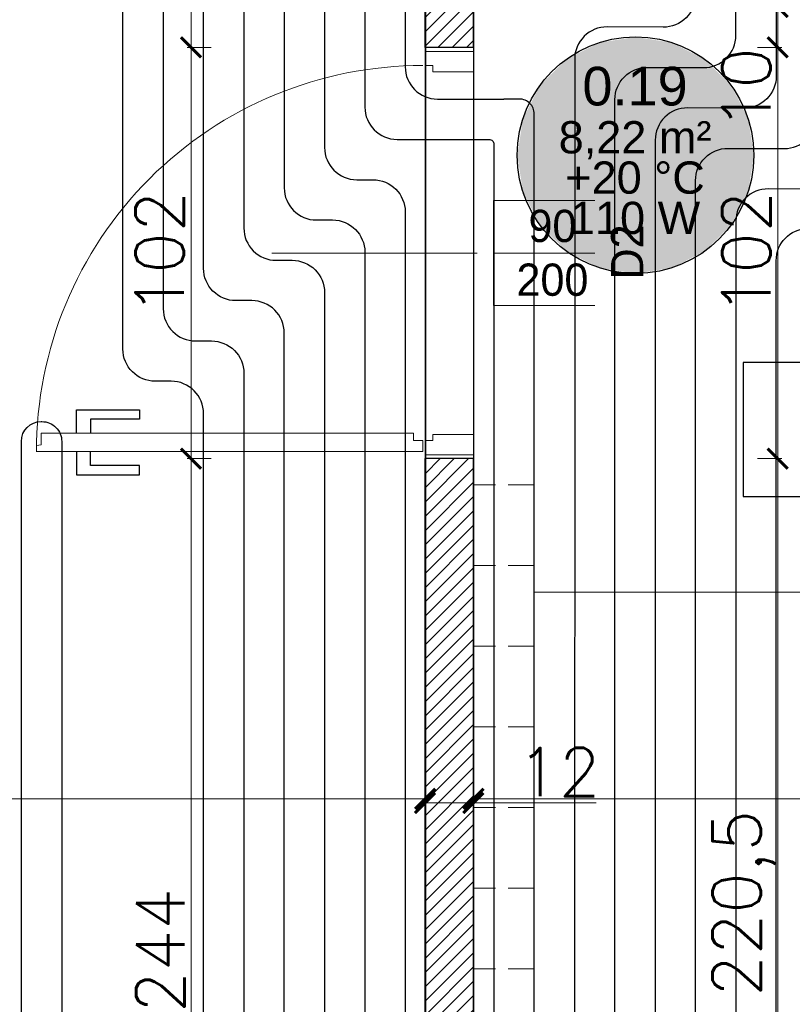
# Model space of a CAD drawing. Header units: millimetres. Extents: x -740 to 33545, y -26688 to 22494.
# Tile 139 of 256: x 9895 to 10086, y 10005 to 10249. Entities that reach past the tile are written whole.
import ezdxf
from ezdxf.enums import TextEntityAlignment as Align
from ezdxf.lldxf.tags import DXFTag

# ---------------------------------------------------------------- set-up
doc = ezdxf.new("R2010")
doc.units = ezdxf.units.MM
doc.header["$MEASUREMENT"] = 0
doc.linetypes.add('DASHED2', pattern=[9.525, 6.35, -3.175])
doc.layers.get('Defpoints').update_dxf_attribs({"color": 252})
for name, color, linetype, lineweight in [('A_l.przerywana', 252, 'ICAD_ISO03W100', 9), ('A_opisy', 252, 'Continuous', 15), ('A_projektowane sciany', 252, 'Continuous', 35), ('A_wyposażenie', 252, 'Continuous', 9), ('l. przekrojowa', 252, 'Continuous', 30), ('l.wypełnien', 252, 'Continuous', 5), ('wymiarowanie', 252, 'Continuous', 9)]:
    doc.layers.add(name, color=color, linetype=linetype, lineweight=lineweight)
for name, color, linetype, lineweight, true_color in [('IS_Przyłącze (powrotne)', 5, 'Continuous', 25, 0x0000ff), ('IS_Przyłącze (zasilające)', 1, 'Continuous', 25, 0xff0000), ('IS_Room (Automatic)', 7, 'Continuous', 25, 0x000000), ('IS_Strefa podłóg', 7, 'Continuous', 25, 0x008000), ('IS_Wężownica OChP', 7, 'Continuous', 25, 0x800080)]:
    doc.layers.add(name, color=color, linetype=linetype, lineweight=lineweight, true_color=true_color)
doc.layers.add('stolarka', color=252, linetype='Continuous')
doc.layers.add('tabelki opis', color=252, linetype='Continuous')
doc.styles.add('Arial_____', font='arial.ttf')
doc.styles.add('ARIALL', font='GOTHIC.TTF', dxfattribs={"height": 40})
doc.styles.add('styl2', font='simplex.shx')
tags = doc.linetypes.add('ICAD_ISO03W100', pattern=[30, 12, -18]).pattern_tags.tags
tags[6:7] = [DXFTag(74, 4), DXFTag(75, 0), DXFTag(340, '0'), DXFTag(46, 1.0), DXFTag(50, 0.0), DXFTag(44, 0.0), DXFTag(45, 0.0)]
tags[4:5] = [DXFTag(74, 4), DXFTag(75, 0), DXFTag(340, '0'), DXFTag(46, 1.0), DXFTag(50, 0.0), DXFTag(44, 0.0), DXFTag(45, 0.0)]
doc.dimstyles.new('Skala 1-50', dxfattribs={"dimtxt": 12, "dimasz": 5, "dimexe": 1, "dimexo": 1, "dimgap": 1.5, "dimtad": 1, "dimdec": 1, "dimrnd": 0.5, "dimtxsty": 'styl2', "dimblk": 'ARCHTICK', "dimcen": 5, "dimadec": 0, "dimazin": 0, "dimtfac": 1, "dimtdec": 1, "dimtmove": 1, "dimatfit": 3, "dimldrblk": 'ARCHTICK', "dimfxl": 0, "dimlwd": -1, "dimlwe": -1, "dimarcsym": 0})

# ---------------------------------------------------------------- blocks, each defined once
blk = doc.blocks.new('_ArchTick')
at = {"color": 0, "linetype": 'ByBlock', "const_width": 0.15}
blk.add_lwpolyline([(-0.5, -0.5), (0.5, 0.5)], dxfattribs=at)
blk = doc.blocks.new('*D1179')
at = {"layer": 'Defpoints', "color": 0}
for p in [(9995.19, 10101.98), (10007.19, 10070.25), (10007.19, 10054.95)]:
    blk.add_point(p, dxfattribs=at)
at = {"layer": 'wymiarowanie', "color": 0}
for p, q in [((9995.19, 10059.95), (9995.19, 10053.95)), ((10007.19, 10059.95), (10007.19, 10053.95)), ((9995.19, 10054.95), (10007.19, 10054.95)), ((10007.19, 10054.95), (10037.65, 10054.95))]:
    blk.add_line(p, q, dxfattribs=at)
at = {"layer": 'wymiarowanie', "color": 0, "xscale": 5, "yscale": 5, "zscale": 5, "rotation": 180}
blk.add_blockref('_ArchTick', (9995.19, 10054.95), dxfattribs=at)
at = {"layer": 'wymiarowanie', "color": 0, "xscale": 5, "yscale": 5, "zscale": 5}
blk.add_blockref('_ArchTick', (10007.19, 10054.95), dxfattribs=at)
at = {"layer": 'wymiarowanie', "color": 0, "insert": (10028.39, 10062.6), "char_height": 12, "attachment_point": 5, "style": 'styl2'}
blk.add_mtext('12', dxfattribs=at)
blk = doc.blocks.new('*D1180')
at = {"layer": 'Defpoints', "color": 0}
for p in [(10254.19, 10079.07), (10007.19, 10070.25), (10254.19, 10055.97)]:
    blk.add_point(p, dxfattribs=at)
at = {"layer": 'wymiarowanie', "color": 0}
for p, q in [((10007.19, 10060.97), (10007.19, 10054.97)), ((10254.19, 10060.97), (10254.19, 10054.97)), ((10007.19, 10055.97), (10254.19, 10055.97))]:
    blk.add_line(p, q, dxfattribs=at)
at = {"layer": 'wymiarowanie', "color": 0, "xscale": 5, "yscale": 5, "zscale": 5, "rotation": 180}
blk.add_blockref('_ArchTick', (10007.19, 10055.97), dxfattribs=at)
at = {"layer": 'wymiarowanie', "color": 0, "xscale": 5, "yscale": 5, "zscale": 5}
blk.add_blockref('_ArchTick', (10254.19, 10055.97), dxfattribs=at)
at = {"layer": 'wymiarowanie', "color": 0, "insert": (10130.69, 10063.77), "char_height": 12, "attachment_point": 5, "style": 'styl2'}
blk.add_mtext('247', dxfattribs=at)
blk = doc.blocks.new('*D2227')
at = {"layer": 'Defpoints', "color": 0}
for p in [(8932.19, 10064.95), (9995.19, 10064.95), (8932.19, 10055.97)]:
    blk.add_point(p, dxfattribs=at)
at = {"layer": 'wymiarowanie', "color": 0}
for p, q in [((8932.19, 10060.97), (8932.19, 10054.97)), ((9995.19, 10060.97), (9995.19, 10054.97)), ((9995.19, 10055.97), (8932.19, 10055.97))]:
    blk.add_line(p, q, dxfattribs=at)
at = {"layer": 'wymiarowanie', "color": 0, "xscale": 5, "yscale": 5, "zscale": 5, "rotation": 180}
blk.add_blockref('_ArchTick', (8932.19, 10055.97), dxfattribs=at)
at = {"layer": 'wymiarowanie', "color": 0, "xscale": 5, "yscale": 5, "zscale": 5}
blk.add_blockref('_ArchTick', (9995.19, 10055.97), dxfattribs=at)
at = {"layer": 'wymiarowanie', "color": 0, "insert": (9463.69, 10063.77), "char_height": 12, "attachment_point": 5, "style": 'styl2'}
blk.add_mtext('1063', dxfattribs=at)
blk = doc.blocks.new('*D2755')
at = {"layer": 'Defpoints', "color": 0}
for p in [(9937.17, 10140.34), (9995.19, 10140.34), (9995.19, 9896.26)]:
    blk.add_point(p, dxfattribs=at)
at = {"layer": 'wymiarowanie', "color": 0}
for p, q in [((9942.17, 10140.34), (9936.17, 10140.34)), ((9937.17, 9896.26), (9937.17, 10140.34)), ((9942.17, 9896.26), (9936.17, 9896.26))]:
    blk.add_line(p, q, dxfattribs=at)
at = {"layer": 'wymiarowanie', "color": 0, "xscale": 5, "yscale": 5, "zscale": 5}
for p, rotation in [((9937.17, 10140.34), 90), ((9937.17, 9896.26), 270)]:
    blk.add_blockref('_ArchTick', p, dxfattribs=dict(at, rotation=rotation))
at = {"layer": 'wymiarowanie', "color": 0, "insert": (9929.52, 10018.3), "char_height": 12, "attachment_point": 5, "rotation": 90, "style": 'styl2'}
blk.add_mtext('244', dxfattribs=at)
blk = doc.blocks.new('*D2756')
at = {"layer": 'Defpoints', "color": 0}
for p in [(9937.17, 10242.34), (9995.19, 10242.34), (9995.19, 10140.34)]:
    blk.add_point(p, dxfattribs=at)
at = {"layer": 'wymiarowanie', "color": 0}
for p, q in [((9942.17, 10242.34), (9936.17, 10242.34)), ((9937.17, 10140.34), (9937.17, 10242.34)), ((9942.17, 10140.34), (9936.17, 10140.34))]:
    blk.add_line(p, q, dxfattribs=at)
at = {"layer": 'wymiarowanie', "color": 0, "xscale": 5, "yscale": 5, "zscale": 5}
for p, rotation in [((9937.17, 10242.34), 90), ((9937.17, 10140.34), 270)]:
    blk.add_blockref('_ArchTick', p, dxfattribs=dict(at, rotation=rotation))
at = {"layer": 'wymiarowanie', "color": 0, "insert": (9929.37, 10191.34), "char_height": 12, "attachment_point": 5, "rotation": 90, "style": 'styl2'}
blk.add_mtext('102', dxfattribs=at)
blk = doc.blocks.new('*D2757')
at = {"layer": 'Defpoints', "color": 0}
for p in [(9937.17, 10359.34), (9980.19, 10359.34), (9995.19, 10242.34)]:
    blk.add_point(p, dxfattribs=at)
at = {"layer": 'wymiarowanie', "color": 0}
for p, q in [((9942.17, 10359.34), (9936.17, 10359.34)), ((9937.17, 10359.34), (9937.17, 10296.56)), ((9937.17, 10242.34), (9937.17, 10268.63)), ((9942.17, 10242.34), (9936.17, 10242.34))]:
    blk.add_line(p, q, dxfattribs=at)
at = {"layer": 'wymiarowanie', "color": 0, "xscale": 5, "yscale": 5, "zscale": 5}
for p, rotation in [((9937.17, 10359.34), 90), ((9937.17, 10242.34), 270)]:
    blk.add_blockref('_ArchTick', p, dxfattribs=dict(at, rotation=rotation))
at = {"layer": 'wymiarowanie', "color": 0, "insert": (9929.52, 10282.6), "char_height": 12, "attachment_point": 5, "rotation": 90, "style": 'styl2'}
blk.add_mtext('117', dxfattribs=at)
blk = doc.blocks.new('*D2767')
at = {"layer": 'Defpoints', "color": 0}
for p in [(10057.19, 10252.34), (10007.19, 10242.34), (10082.64, 10242.34)]:
    blk.add_point(p, dxfattribs=at)
at = {"layer": 'wymiarowanie', "color": 0}
for p, q in [((10077.64, 10252.34), (10083.64, 10252.34)), ((10082.64, 10252.34), (10082.64, 10242.34)), ((10077.64, 10242.34), (10083.64, 10242.34))]:
    blk.add_line(p, q, dxfattribs=at)
at = {"layer": 'wymiarowanie', "color": 0, "xscale": 5, "yscale": 5, "zscale": 5}
for p, rotation in [((10082.64, 10252.34), 90), ((10082.64, 10242.34), 270)]:
    blk.add_blockref('_ArchTick', p, dxfattribs=dict(at, rotation=rotation))
at = {"layer": 'wymiarowanie', "color": 0, "insert": (10074.84, 10232.11), "char_height": 12, "attachment_point": 5, "rotation": 90, "style": 'styl2'}
blk.add_mtext('10', dxfattribs=at)
blk = doc.blocks.new('*D2768')
at = {"layer": 'Defpoints', "color": 0}
for p in [(10007.19, 10242.34), (10007.19, 10140.34), (10082.64, 10140.34)]:
    blk.add_point(p, dxfattribs=at)
at = {"layer": 'wymiarowanie', "color": 0}
for p, q in [((10077.64, 10242.34), (10083.64, 10242.34)), ((10082.64, 10242.34), (10082.64, 10140.34)), ((10077.64, 10140.34), (10083.64, 10140.34))]:
    blk.add_line(p, q, dxfattribs=at)
at = {"layer": 'wymiarowanie', "color": 0, "xscale": 5, "yscale": 5, "zscale": 5}
for p, rotation in [((10082.64, 10242.34), 90), ((10082.64, 10140.34), 270)]:
    blk.add_blockref('_ArchTick', p, dxfattribs=dict(at, rotation=rotation))
at = {"layer": 'wymiarowanie', "color": 0, "insert": (10074.84, 10191.34), "char_height": 12, "attachment_point": 5, "rotation": 90, "style": 'styl2'}
blk.add_mtext('102', dxfattribs=at)
blk = doc.blocks.new('*D2769')
at = {"layer": 'Defpoints', "color": 0}
for p in [(10007.19, 10140.34), (10015.44, 9919.76), (10082.64, 9919.76)]:
    blk.add_point(p, dxfattribs=at)
at = {"layer": 'wymiarowanie', "color": 0}
for p, q in [((10077.64, 10140.34), (10083.64, 10140.34)), ((10082.64, 10140.34), (10082.64, 9919.76)), ((10077.64, 9919.76), (10083.64, 9919.76))]:
    blk.add_line(p, q, dxfattribs=at)
at = {"layer": 'wymiarowanie', "color": 0, "xscale": 5, "yscale": 5, "zscale": 5}
for p, rotation in [((10082.64, 10140.34), 90), ((10082.64, 9919.76), 270)]:
    blk.add_blockref('_ArchTick', p, dxfattribs=dict(at, rotation=rotation))
at = {"layer": 'wymiarowanie', "color": 0, "insert": (10074.29, 10030.05), "char_height": 12, "attachment_point": 5, "rotation": 90, "style": 'styl2'}
blk.add_mtext('220,5', dxfattribs=at)

msp = doc.modelspace()

# ---------------------------------------------------------------- hatches: boundary and pattern name
at = {"layer": 'l.wypełnien'}
h = msp.add_hatch(dxfattribs=at)
h.set_pattern_fill('ANSI31', color=256, scale=20, style=0)
h.paths.add_polyline_path([(9995.19, 10040.34), (9995.19, 9907.76), (10254.19, 9907.76), (10254.19, 9919.76), (10134.19, 9919.76), (10054.19, 9919.76), (10007.19, 9919.76), (10007.19, 10040.34), (10007.19, 10140.34), (9995.19, 10140.34)])
h.paths.add_polyline_path([(9995.19, 10242.34), (10007.19, 10242.34), (10007.19, 10252.34), (10057.19, 10252.34), (10057.19, 10264.34), (10007.19, 10264.34), (10007.19, 10359.34), (9995.19, 10359.34)])

# ---------------------------------------------------------------- linework, layer by layer
at = {"layer": 'A_l.przerywana', "ltscale": 0.3}
msp.add_lwpolyline([(9995.19, 10140.34), (10007.19, 10140.34), (10007.19, 10242.34), (9995.19, 10242.34)], close=True, dxfattribs=at)
at = {"layer": 'A_opisy'}
msp.add_line((9957.19, 10191.34), (10012.19, 10191.34), dxfattribs=at)
at = {"layer": 'A_projektowane sciany'}
for p, q in [((9995.19, 10242.34), (9995.19, 10359.34)), ((10007.19, 10242.34), (10007.19, 10252.34)), ((9995.19, 10040.34), (9995.19, 10140.34)), ((10007.19, 10040.34), (10007.19, 10140.34)), ((9995.19, 9896.26), (9995.19, 10074.34)), ((10007.19, 9919.76), (10007.19, 10074.34))]:
    msp.add_line(p, q, dxfattribs=at)
at = {"layer": 'A_wyposażenie', "linetype": 'DASHED2'}
for p, q in [((10022.19, 10133.83), (10007.19, 10133.83)), ((10022.19, 10133.83), (10022.19, 10013.83)), ((10022.19, 10133.83), (10022.19, 10013.83)), ((10022.19, 10113.83), (10007.19, 10113.83)), ((10022.19, 10113.83), (10007.19, 10113.83)), ((10022.19, 10093.83), (10007.19, 10093.83)), ((10022.19, 10093.83), (10007.19, 10093.83)), ((10022.19, 10073.83), (10007.19, 10073.83)), ((10022.19, 10073.83), (10007.19, 10073.83)), ((10022.19, 10053.83), (10007.19, 10053.83)), ((10022.19, 10053.83), (10007.19, 10053.83)), ((10022.19, 10033.83), (10007.19, 10033.83)), ((10022.19, 10033.83), (10007.19, 10033.83)), ((10022.19, 10013.83), (10007.19, 10013.83)), ((10022.19, 10013.83), (10007.19, 10013.83))]:
    msp.add_line(p, q, dxfattribs=at)
at = {"layer": 'IS_Przyłącze (powrotne)', "color": 12, "true_color": 0xc80000, "transparency": 33554687, "extrusion": (0, 0, -1)}
msp.add_lwpolyline([(-9908.94, 10344.34), (-9972.27, 10344.35, 0.414226), (-9980.27, 10336.35), (-9980.27, 10227.53, -0.414209), (-9988.27, 10219.53), (-10007.27, 10219.53), (-10009.77, 10219.53)], format="xyb", dxfattribs=at)
at = {"layer": 'IS_Przyłącze (zasilające)', "color": 12, "true_color": 0xc80000, "transparency": 33554687, "extrusion": (0, 0, -1)}
msp.add_lwpolyline([(-9915.19, 10354.35), (-9982.27, 10354.35, 0.414226), (-9990.27, 10346.35), (-9990.27, 10237.53, -0.414209), (-9998.27, 10229.53), (-10007.27, 10229.53), (-10014.77, 10229.53)], format="xyb", dxfattribs=at)
at = {"layer": 'IS_Wężownica OChP', "color": 52, "true_color": 0xc8c800, "transparency": 33554687, "extrusion": (0, 0, -1)}
for points in [[(-9883.11, 10294.34), (-9922.27, 10294.35, 0.41423), (-9930.27, 10286.35), (-9930.27, 10177.53, -0.414225), (-9938.27, 10169.53), (-9942.27, 10169.53, 0.414221), (-9950.27, 10161.53), (-9950.28, 9870.92, -0.413639)], [(-9940.28, 9860.94), (-9940.27, 10151.53, -0.414227), (-9932.27, 10159.53), (-9928.27, 10159.53, 0.414232), (-9920.27, 10167.53), (-9920.27, 10276.35, -0.414236), (-9912.27, 10284.34), (-9893.11, 10284.34, -0.414189)], [(-9895.11, 9815.88), (-9895.11, 10144.63, 0.414188), (-9900.01, 10149.53), (-9900.21, 10149.53, 0.414239), (-9905.11, 10144.63), (-9905.11, 9825.88, -0.414214)]]:
    msp.add_lwpolyline(points, format="xyb", dxfattribs=at)
at = {"layer": 'IS_Wężownica OChP', "color": 12, "true_color": 0xc80000, "transparency": 33554687, "extrusion": (0, 0, -1)}
for points in [[(-10209.28, 9972.85), (-10209.29, 10199.71, -0.413342), (-10201.32, 10207.71), (-10109.48, 10207.99, -0.030203), (-10109.07, 10207.96), (-10102.52, 10207.19, 0.030463), (-10102.1, 10207.16), (-10080.3, 10207.25, -0.415412), (-10072.27, 10199.25), (-10072.27, 9992.85, -0.414208)], [(-10082.27, 10002.85), (-10082.27, 10189.44, 0.407101), (-10090.07, 10197.44), (-10112.21, 10197.98, 0.006848), (-10112.43, 10197.98), (-10191.32, 10197.74, 0.413342), (-10199.29, 10189.74), (-10199.28, 9982.85, 0.414199)]]:
    msp.add_lwpolyline(points, format="xyb", dxfattribs=at)
at = {"layer": 'l. przekrojowa'}
for p, q in [((10007.19, 10242.34), (9995.19, 10242.34)), ((10007.19, 10140.34), (9995.19, 10140.34))]:
    msp.add_line(p, q, dxfattribs=at)
at = {"layer": 'stolarka', "lineweight": 9}
for points in [[(9997.16, 10236.29), (9997.16, 10237.81), (9995.19, 10237.81), (9995.19, 10241.34), (10007.19, 10241.34), (10007.19, 10236.29), (9997.16, 10236.29)], [(9994.61, 10144.88), (9994.61, 10142.09), (9898.84, 10142.09), (9898.85, 10143.6), (9900, 10143.78), (9900, 10146.62), (9992.31, 10146.62), (9992.31, 10144.88), (9994.61, 10144.88)], [(9997.16, 10146.34), (9997.16, 10144.83), (9995.19, 10144.83), (9995.19, 10141.29), (10007.19, 10141.29), (10007.19, 10146.34), (9997.16, 10146.34)]]:
    msp.add_lwpolyline(points, dxfattribs=at)
at = {"layer": 'stolarka'}
for points in [[(9908.76, 10146.62), (9908.76, 10152.42), (9924.42, 10152.42), (9924.42, 10150.1), (9912.24, 10150.1), (9912.24, 10146.62)], [(9908.76, 10142.09), (9908.76, 10136.29), (9924.42, 10136.29), (9924.42, 10138.61), (9912.24, 10138.61), (9912.24, 10142.09)]]:
    msp.add_lwpolyline(points, dxfattribs=at)
at = {"layer": 'stolarka', "linetype": 'ICAD_ISO03W100', "lineweight": 13, "ltscale": 0.3}
msp.add_arc((9994.61, 10142.09), 95.77, 90.0003, 180.0531, dxfattribs=at)
at = {"layer": 'tabelki opis'}
msp.add_lwpolyline([(10157.25, 10164.19), (10074.09, 10164.19), (10074.09, 10130.93), (10157.25, 10130.93), (10157.25, 10164.19)], dxfattribs=at)
at = {"layer": 'wymiarowanie'}
msp.add_line((10126.97, 10107.21), (10022.19, 10107.21), dxfattribs=at)

# ---------------------------------------------------------------- texts
at = {"layer": 'A_opisy', "ltscale": 0.3, "insert": (9894.92, 9636.58), "char_height": 10.8, "width": 109.7533, "attachment_point": 1, "rotation": 90, "style": 'ARIALL'}
msp.add_mtext('\\pi43.41246;{\\fArial|b0|i1|c238|p34;153}\\P\\pi43.29366;{\\fArial|b0|i1|c238|p34;175}', dxfattribs=at)
at = {"layer": 'IS_Room (Automatic)', "style": 'Arial_____'}
msp.add_text('0.19', height=9.6, dxfattribs=at).set_placement((10047.27, 10225.05), align=Align.BOTTOM_CENTER)
msp.add_text('8,22 m²', height=8, dxfattribs=at).set_placement((10047.27, 10220.05), align=Align.MIDDLE_CENTER)
at = {"layer": 'wymiarowanie', "insert": (5416.61, 10130.15), "char_height": 12, "width": 621.5287, "attachment_point": 1}
msp.add_mtext('\\pi463.76474;{\\fCentury Gothic|b0|i0|c238|p34;Obróbka cokołowa}\\P\\pi223.76474;{\\fCentury Gothic|b0|i0|c238|p34; z blachy stalowej powlekanej w kolorze RAL 7016}', dxfattribs=at)

# ---------------------------------------------------------------- dimensions: what is measured, and where the dimension line sits
at = {"layer": 'wymiarowanie'}
for base, p1, p2, picture, middle in [((9937.17, 10359.34), (9995.19, 10242.34), (9980.19, 10359.34), '*D2757', (9937.17, 10282.6)), ((10082.64, 10242.34), (10057.19, 10252.34), (10007.19, 10242.34), '*D2767', (10082.64, 10232.11))]:
    dim = msp.add_linear_dim(base=base, p1=p1, p2=p2, angle=90, dimstyle='Skala 1-50', dxfattribs=at)
    dim.commit()
    dim.dimension.update_dxf_attribs({"geometry": picture, "text_midpoint": middle, "dimtype": 160})
for base, p1, p2, picture, middle in [((9937.17, 10242.34), (9995.19, 10140.34), (9995.19, 10242.34), '*D2756', (9929.37, 10191.34)), ((9937.17, 10140.34), (9995.19, 9896.26), (9995.19, 10140.34), '*D2755', (9929.52, 10018.3)), ((10082.64, 9919.76), (10007.19, 10140.34), (10015.44, 9919.76), '*D2769', (10074.29, 10030.05))]:
    dim = msp.add_linear_dim(base=base, p1=p1, p2=p2, angle=90, dimstyle='Skala 1-50', dxfattribs=at)
    dim.commit()
    dim.dimension.update_dxf_attribs({"geometry": picture, "text_midpoint": middle})
dim = msp.add_linear_dim(base=(10007.19, 10054.95), p1=(9995.19, 10101.98), p2=(10007.19, 10070.25), dimstyle='Skala 1-50', dxfattribs=at)
dim.commit()
dim.dimension.update_dxf_attribs({"geometry": '*D1179', "text_midpoint": (10028.39, 10054.95), "dimtype": 160})
for base, p1, p2, picture, middle in [((10254.19, 10055.97), (10007.19, 10070.25), (10254.19, 10079.07), '*D1180', (10130.69, 10063.77)), ((8932.19, 10055.97), (9995.19, 10064.95), (8932.19, 10064.95), '*D2227', (9463.69, 10063.77))]:
    dim = msp.add_linear_dim(base=base, p1=p1, p2=p2, dimstyle='Skala 1-50', dxfattribs=at)
    dim.commit()
    dim.dimension.update_dxf_attribs({"geometry": picture, "text_midpoint": middle})

# ---------------------------------------------------------------- next in the draw order: texts
at = {"layer": 'A_opisy', "ltscale": 0.3, "insert": (10025.19, 10191.34), "char_height": 8, "width": 26, "attachment_point": 5, "bg_fill": 2}
msp.add_mtext('\\pi3.19200;{\\fCentury Gothic|b0|i0|c238|p0;90}\\P{\\fCentury Gothic|b0|i0|c238|p0;200}', dxfattribs=at)

# ---------------------------------------------------------------- next in the draw order: linework, layer by layer
at = {"layer": 'A_opisy', "ltscale": 0.3}
for points in [[(10038.19, 10204.34), (10012.19, 10204.34), (10012.19, 10191.34), (10038.19, 10191.34)], [(10038.19, 10191.34), (10012.19, 10191.34), (10012.19, 10178.34), (10038.19, 10178.34)]]:
    msp.add_lwpolyline(points, close=True, dxfattribs=at)
at = {"layer": 'A_opisy', "lineweight": 30, "ltscale": 0.3}
msp.add_lwpolyline([(10038.19, 10178.34), (10038.19, 10204.34), (10051.19, 10204.34), (10051.19, 10178.34)], close=True, dxfattribs=at)
at = {"layer": 'IS_Wężownica OChP', "color": 12, "true_color": 0xc80000, "transparency": 33554687, "extrusion": (0, 0, -1)}
for points in [[(-10022.27, 9942.85), (-10022.27, 10225.86, -0.414214), (-10018.59, 10229.53), (-10014.77, 10229.53)], [(-10009.77, 10219.53), (-10011.04, 10219.53, 0.414214), (-10012.27, 10218.31), (-10012.27, 9932.85, -0.414208)]]:
    msp.add_lwpolyline(points, format="xyb", dxfattribs=at)

# ---------------------------------------------------------------- next in the draw order: texts
at = {"layer": 'wymiarowanie', "insert": (5416.61, 10228.95), "char_height": 12, "width": 621.5287, "attachment_point": 1}
msp.add_mtext('\\pi452.88074;{\\fCentury Gothic|b0|i0|c238|p34;Parapety zewnętrzne}\\P\\pi223.76474;{\\fCentury Gothic|b0|i0|c238|p34; z blachy stalowej powlekanej w kolorze RAL 7016}', dxfattribs=at)

# ---------------------------------------------------------------- next in the draw order: texts
at = {"layer": 'A_opisy', "ltscale": 0.3, "insert": (10045.3, 10191.6), "char_height": 8, "width": 26, "attachment_point": 5, "rotation": 90, "bg_fill": 2}
msp.add_mtext('{\\fCentury Gothic|b0|i0|c238|p0;D2}', dxfattribs=at)

# ---------------------------------------------------------------- next in the draw order: hatches: boundary and pattern name
at = {"layer": 'IS_Room (Automatic)', "lineweight": 50, "true_color": 0xffffff, "transparency": 33554687}
msp.add_hatch(color=7, dxfattribs=at).paths.add_polyline_path([(10076.75, 10215.59), (10075.32, 10224.66), (10071.15, 10232.84), (10064.65, 10239.33), (10056.47, 10243.5), (10047.4, 10244.94), (10038.33, 10243.5), (10030.15, 10239.33), (10023.65, 10232.84), (10019.49, 10224.66), (10018.05, 10215.59), (10019.49, 10206.52), (10023.65, 10198.34), (10030.15, 10191.84), (10038.33, 10187.67), (10047.4, 10186.24), (10056.47, 10187.67), (10064.65, 10191.84), (10071.15, 10198.34), (10075.32, 10206.52)])

# ---------------------------------------------------------------- next in the draw order: linework, layer by layer
at = {"layer": 'IS_Przyłącze (powrotne)', "color": 92, "true_color": 0x00c800, "transparency": 33554687, "extrusion": (0, 0, -1)}
msp.add_lwpolyline([(-9896.44, 10324.34), (-9952.27, 10324.35, 0.414226), (-9960.27, 10316.35), (-9960.27, 10207.53, -0.414212), (-9968.27, 10199.53), (-9972.27, 10199.53, 0.41421), (-9980.27, 10191.53), (-9980.28, 9900.86, -0.41364), (-9988.26, 9892.86), (-10231.28, 9892.39, 0.413763), (-10239.26, 9884.39), (-10239.26, 9876.08, -0.41433), (-10247.26, 9868.08), (-10279.63, 9868.08), (-10289.63, 9868.09)], format="xyb", dxfattribs=at)
at = {"layer": 'IS_Przyłącze (zasilające)', "color": 92, "true_color": 0x00c800, "transparency": 33554687, "extrusion": (0, 0, -1)}
msp.add_lwpolyline([(-9902.69, 10334.34), (-9962.27, 10334.35, 0.414226), (-9970.27, 10326.35), (-9970.27, 10217.53, -0.414213), (-9978.27, 10209.53), (-9982.27, 10209.53, 0.414211), (-9990.27, 10201.53), (-9990.27, 9910.84, -0.413641), (-9998.26, 9902.84), (-10241.28, 9902.37, 0.413763), (-10249.27, 9894.37), (-10249.26, 9886.08, -0.41433), (-10257.26, 9878.08), (-10279.62, 9878.08), (-10282.12, 9878.08)], format="xyb", dxfattribs=at)
at = {"layer": 'IS_Room (Automatic)'}
msp.add_circle((10047.4, 10215.59), 29.35, dxfattribs=at)
at = {"layer": 'IS_Strefa podłóg', "extrusion": (0, 0, -1)}
for points in [[(-10254.26, 9782.88), (-9377.61, 9782.88), (-9377.61, 10359.31), (-9995.27, 10359.35), (-9995.28, 9907.85), (-10254.26, 9907.85)], [(-10007.27, 10359.35), (-10254.28, 10359.35), (-10254.29, 10264.35), (-10154.27, 10264.35), (-10154.27, 10252.85), (-10254.29, 10252.55), (-10254.28, 9919.85), (-10007.27, 9919.85), (-10007.27, 10252.55), (-10057.29, 10252.35), (-10057.28, 10264.35), (-10007.27, 10264.35)]]:
    msp.add_lwpolyline(points, close=True, dxfattribs=at)
at = {"layer": 'IS_Wężownica OChP', "color": 12, "true_color": 0xc80000, "transparency": 33554687, "extrusion": (0, 0, -1)}
for points in [[(-10249.28, 9932.85), (-10249.29, 10239.59, -0.413344), (-10241.32, 10247.59), (-10157.25, 10247.84, 0.413328), (-10149.27, 10255.84), (-10149.27, 10261.35, 0.414222), (-10157.27, 10269.35), (-10241.29, 10269.35, -0.414255), (-10249.29, 10277.35), (-10249.28, 10346.35, -0.414179), (-10241.28, 10354.35), (-10020.27, 10354.35, -0.414221), (-10012.27, 10346.35), (-10012.27, 10277.35, -0.414208), (-10020.27, 10269.35), (-10054.28, 10269.35, 0.414049), (-10062.28, 10261.36), (-10062.29, 10255.36, 0.415574), (-10054.25, 10247.36), (-10040.33, 10247.42, -0.415383), (-10032.3, 10239.42), (-10032.27, 9952.85, -0.414239)], [(-10042.27, 9962.85), (-10042.27, 10229.38, 0.415414), (-10050.3, 10237.38), (-10064.26, 10237.32, -0.415577), (-10072.29, 10245.32), (-10072.28, 10271.36, -0.414045), (-10064.28, 10279.35), (-10030.27, 10279.35, 0.414206), (-10022.27, 10287.35), (-10022.27, 10336.35, 0.414223), (-10030.27, 10344.35), (-10231.29, 10344.35, 0.41418), (-10239.29, 10336.35), (-10239.29, 10287.35, 0.414253), (-10231.29, 10279.35), (-10147.27, 10279.35, -0.414222), (-10139.27, 10271.35), (-10139.27, 10245.87, -0.413329), (-10147.25, 10237.87), (-10231.32, 10237.62, 0.413345), (-10239.29, 10229.62), (-10239.28, 9942.85, 0.414197)], [(-10229.28, 9952.85), (-10229.29, 10219.65, -0.413344), (-10221.32, 10227.65), (-10137.25, 10227.9, 0.413328), (-10129.27, 10235.9), (-10129.27, 10281.35, 0.414223), (-10137.27, 10289.35), (-10221.29, 10289.35, -0.414253), (-10229.29, 10297.35), (-10229.29, 10326.35, -0.414181), (-10221.29, 10334.35), (-10040.27, 10334.35, -0.414221), (-10032.27, 10326.35), (-10032.27, 10297.35, -0.414208), (-10040.27, 10289.35), (-10074.27, 10289.35, 0.414046), (-10082.27, 10281.36), (-10082.3, 10235.28, 0.415574), (-10074.27, 10227.28), (-10060.3, 10227.34, -0.415412), (-10052.27, 10219.33), (-10052.27, 9972.85, -0.414207)], [(-10062.27, 9982.85), (-10062.27, 10209.29, 0.415411), (-10070.3, 10217.29), (-10084.27, 10217.24, -0.415573), (-10092.3, 10225.24), (-10092.27, 10291.36, -0.414047), (-10084.27, 10299.35), (-10050.27, 10299.35, 0.414205), (-10042.27, 10307.35), (-10042.27, 10316.35, 0.414225), (-10050.27, 10324.35), (-10211.29, 10324.35, 0.414181), (-10219.29, 10316.35), (-10219.29, 10307.35, 0.414253), (-10211.29, 10299.35), (-10127.27, 10299.35, -0.414222), (-10119.27, 10291.35), (-10119.27, 10225.93, -0.413327), (-10127.25, 10217.93), (-10211.32, 10217.68, 0.413343), (-10219.29, 10209.68), (-10219.28, 9962.85, 0.414198)]]:
    msp.add_lwpolyline(points, format="xyb", dxfattribs=at)
at = {"layer": 'IS_Wężownica OChP', "color": 52, "true_color": 0xc8c800, "transparency": 33554687, "extrusion": (0, 0, -1)}
for points in [[(-9910.19, 10314.34), (-9942.27, 10314.35, 0.414226), (-9950.27, 10306.35), (-9950.27, 10197.53, -0.414225), (-9958.27, 10189.53), (-9962.27, 10189.53, 0.41422), (-9970.27, 10181.53), (-9970.28, 9890.88, -0.413639), (-9978.26, 9882.88), (-10221.28, 9882.41, 0.413777), (-10229.26, 9874.41), (-10229.26, 9866.08, -0.414344), (-10237.26, 9858.08), (-10241.26, 9858.08, 0.414203), (-10249.26, 9850.08), (-10249.26, 9795.88, 0.414224), (-10241.26, 9787.88), (-9883.11, 9787.88, 0.414214)], [(-9893.11, 9797.88), (-10231.26, 9797.88, -0.414222), (-10239.26, 9805.88), (-10239.26, 9840.08, -0.414205), (-10231.26, 9848.08), (-10227.25, 9848.08, 0.41434), (-10219.25, 9856.08), (-10219.26, 9864.43, -0.413773), (-10211.27, 9872.43), (-9968.26, 9872.9, 0.413639), (-9960.28, 9880.9), (-9960.27, 10171.53, -0.414221), (-9952.27, 10179.53), (-9948.27, 10179.53, 0.414226), (-9940.27, 10187.53), (-9940.27, 10296.35, -0.414228), (-9932.27, 10304.35), (-9905.19, 10304.34)]]:
    msp.add_lwpolyline(points, format="xyb", dxfattribs=at)

# ---------------------------------------------------------------- next in the draw order: texts
at = {"layer": 'IS_Room (Automatic)', "style": 'Arial_____'}
for s, p in [('+20 °C', (10047.27, 10210.05)), ('110 W', (10047.27, 10200.05))]:
    msp.add_text(s, height=8, dxfattribs=at).set_placement(p, align=Align.MIDDLE_CENTER)

# ---------------------------------------------------------------- next in the draw order: dimensions: what is measured, and where the dimension line sits
at = {"layer": 'wymiarowanie'}
dim = msp.add_linear_dim(base=(10082.64, 10140.34), p1=(10007.19, 10242.34), p2=(10007.19, 10140.34), angle=90, dimstyle='Skala 1-50', dxfattribs=at)
dim.commit()
dim.dimension.update_dxf_attribs({"geometry": '*D2768', "text_midpoint": (10074.84, 10191.34)})

doc.saveas('drawing.dxf')
